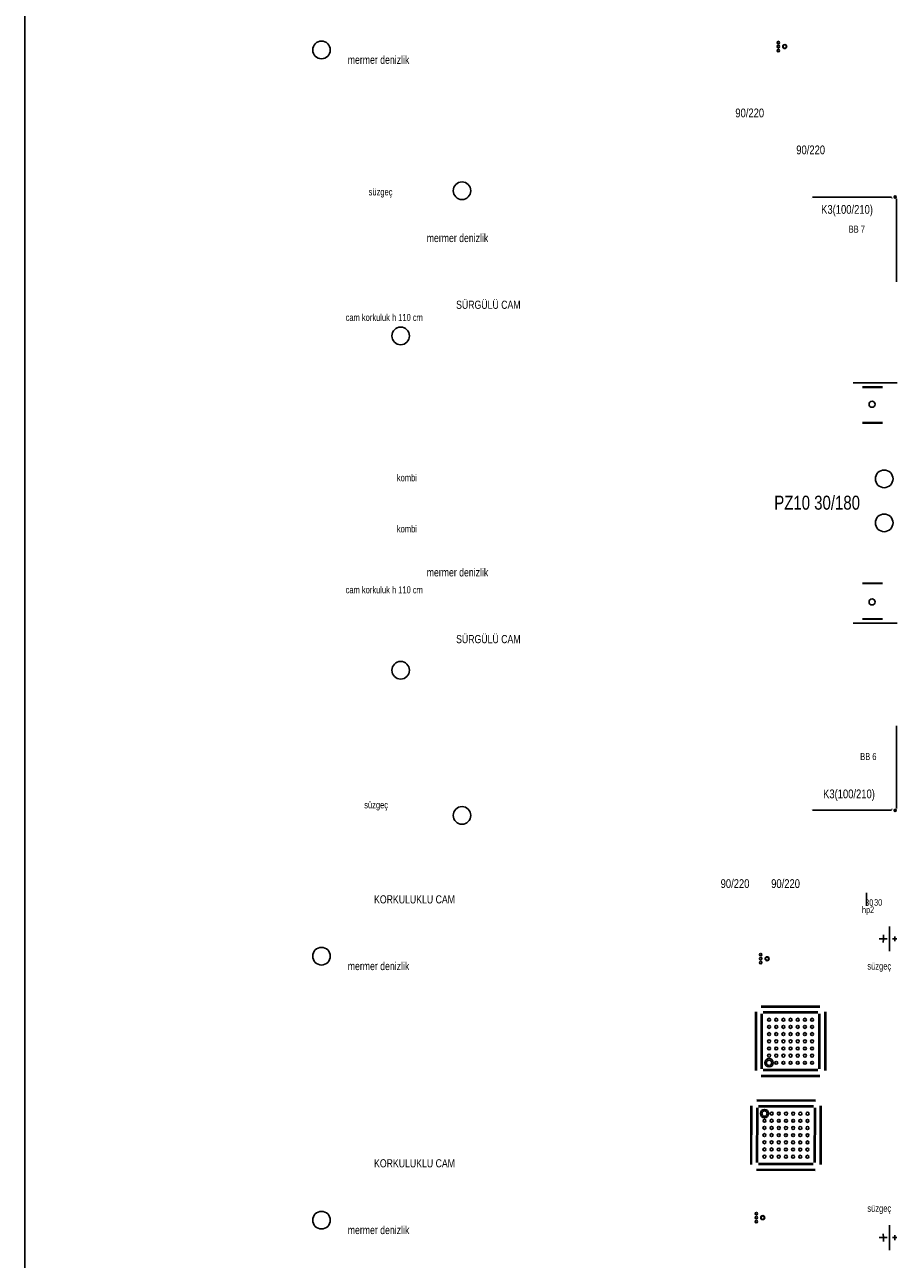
# Model space of a CAD drawing. Header units: centimetres. Extents: x 0 to 12309, y -30 to 2970.
# Tile 6 of 28: x 1150 to 1646, y 1584 to 2286. Entities that reach past the tile are written whole.
import ezdxf

# ---------------------------------------------------------------- set-up
doc = ezdxf.new("R2010")
doc.units = ezdxf.units.CM
doc.layers.add('ASN-CERCEVE', color=7, linetype='Continuous')
doc.layers.add('ASN-MIMARI', color=8, linetype='Continuous')

msp = doc.modelspace()

# ---------------------------------------------------------------- linework, layer by layer
at = {"layer": 'ASN-CERCEVE'}
msp.add_line((1150, 0), (1150, 2970), dxfattribs=at)
at = {"layer": 'ASN-MIMARI'}
for p, q in [((1597.37, 2187.01), (1597.42, 2187.01)), ((1642.65, 2187.66), (1597.77, 2187.66)), ((1643.05, 2187.01), (1643, 2187.01)), ((1644.3, 2188.01), (1644, 2188.01)), ((1644.33, 2187.45), (1644, 2187.45)), ((1645.65, 2187.76), (1644.05, 2187.76)), ((1644.85, 2186.96), (1644.85, 2188.56)), ((1645.38, 2188.04), (1645.65, 2188.04)), ((1645.38, 2187.49), (1645.65, 2187.49)), ((1645.65, 2139.63), (1645.65, 2186.61)), ((1621.04, 2082.05), (1646.04, 2082.05)), ((1637.64, 2079.83), (1626.26, 2079.83)), ((1637.64, 2079.53), (1626.26, 2079.53)), ((1626.26, 2059.58), (1637.64, 2059.58)), ((1626.26, 2059.28), (1637.64, 2059.28)), ((1626.26, 1968.34), (1637.64, 1968.34)), ((1626.26, 1968.04), (1637.64, 1968.04)), ((1621.04, 1945.56), (1646.04, 1945.56)), ((1637.64, 1948.09), (1626.26, 1948.09)), ((1637.64, 1947.79), (1626.26, 1947.79)), ((1645.65, 1887.3), (1645.65, 1840.32)), ((1597.37, 1839.92), (1597.42, 1839.92)), ((1642.65, 1839.27), (1597.77, 1839.27)), ((1643.05, 1839.92), (1643, 1839.92)), ((1644.33, 1839.48), (1644, 1839.48)), ((1644.3, 1838.92), (1644, 1838.92)), ((1645.65, 1839.17), (1644.05, 1839.17)), ((1644.85, 1839.97), (1644.85, 1838.37)), ((1645.38, 1839.45), (1645.65, 1839.45)), ((1645.38, 1838.89), (1645.65, 1838.89)), ((1628.57, 1784.85), (1628.58, 1792.36)), ((1638.1, 1766.23), (1638.11, 1768.45)), ((1641.6, 1766.21), (1641.64, 1773.27)), ((1640.36, 1766.22), (1635.79, 1766.24)), ((1638.1, 1766.23), (1638.09, 1764.01)), ((1641.6, 1766.21), (1641.56, 1759.15)), ((1645.82, 1766.19), (1643.27, 1766.2)), ((1644.6, 1766.19), (1644.59, 1764.79)), ((1644.6, 1766.19), (1644.61, 1767.6)), ((1568.69, 1727.98), (1602.05, 1727.98)), ((1568.69, 1727.42), (1602.05, 1727.42)), ((1565.36, 1724.64), (1565.36, 1691.28)), ((1565.91, 1724.64), (1565.91, 1691.28)), ((1568.69, 1723.53), (1568.69, 1692.39)), ((1569.25, 1723.53), (1569.25, 1692.39)), ((1569.8, 1724.64), (1600.94, 1724.64)), ((1569.8, 1724.08), (1600.94, 1724.08)), ((1601.5, 1723.53), (1601.5, 1692.39)), ((1602.05, 1723.53), (1602.05, 1692.39)), ((1604.83, 1724.64), (1604.83, 1691.28)), ((1605.39, 1724.64), (1605.39, 1691.28)), ((1569.8, 1691.84), (1600.94, 1691.84)), ((1569.8, 1691.28), (1600.94, 1691.28)), ((1568.69, 1688.5), (1602.05, 1688.5)), ((1568.69, 1687.94), (1602.05, 1687.94)), ((1562.69, 1637.99), (1562.77, 1671.35)), ((1563.24, 1637.98), (1563.33, 1671.34)), ((1566.03, 1639.09), (1566.1, 1670.22)), ((1566.11, 1674.12), (1599.47, 1674.03)), ((1566.12, 1674.67), (1599.47, 1674.59)), ((1566.58, 1639.09), (1566.66, 1670.22)), ((1567.22, 1671.33), (1598.35, 1671.26)), ((1567.22, 1670.78), (1598.35, 1670.7)), ((1598.83, 1639.01), (1598.91, 1670.14)), ((1599.38, 1639), (1599.46, 1670.14)), ((1602.16, 1637.89), (1602.25, 1671.25)), ((1602.72, 1637.88), (1602.8, 1671.24)), ((1566.02, 1635.2), (1599.38, 1635.11)), ((1567.13, 1637.97), (1598.27, 1637.9)), ((1567.14, 1638.53), (1598.27, 1638.45)), ((1566.01, 1634.64), (1599.37, 1634.56)), ((1641.6, 1596.41), (1641.56, 1603.47)), ((1640.36, 1596.4), (1635.79, 1596.38)), ((1638.1, 1596.39), (1638.09, 1598.61)), ((1638.1, 1596.39), (1638.11, 1594.17)), ((1641.6, 1596.41), (1641.64, 1589.35)), ((1645.82, 1596.43), (1643.27, 1596.42)), ((1644.6, 1596.42), (1644.59, 1597.82)), ((1644.6, 1596.42), (1644.61, 1595.02))]:
    msp.add_line(p, q, dxfattribs=at)
for centre, radius in [((1318.71, 2271.31), 5), ((1578.41, 2273.25), 0.713), ((1578.42, 2275.5), 0.713), ((1582.03, 2273.25), 1.15), ((1582.03, 2273.25), 0.969), ((1578.39, 2270.95), 0.713), ((1398.59, 2191.31), 5), ((1644.85, 2187.76), 0.6), ((1644.85, 2187.76), 0.4), ((1363.71, 2108.81), 5), ((1631.68, 2069.97), 1.73), ((1638.59, 2027.56), 5), ((1638.59, 2002.56), 5), ((1631.68, 1957.65), 1.73), ((1363.71, 1918.81), 5), ((1398.59, 1836.31), 5), ((1644.85, 1839.17), 0.6), ((1644.85, 1839.17), 0.4), ((1318.71, 1756.31), 5), ((1568.39, 1757.16), 0.713), ((1568.41, 1754.86), 0.713), ((1572.03, 1754.86), 1.15), ((1572.03, 1754.86), 0.969), ((1568.42, 1752.61), 0.713), ((1573.14, 1720.19), 0.834), ((1577.22, 1720.18), 0.834), ((1581.29, 1720.18), 0.834), ((1585.37, 1720.18), 0.834), ((1589.45, 1720.18), 0.834), ((1593.53, 1720.18), 0.834), ((1597.6, 1720.18), 0.834), ((1573.14, 1716.11), 0.834), ((1573.14, 1712.03), 0.834), ((1577.22, 1716.11), 0.834), ((1577.22, 1712.03), 0.834), ((1581.29, 1716.11), 0.834), ((1581.29, 1712.03), 0.834), ((1585.37, 1716.11), 0.834), ((1585.37, 1712.03), 0.834), ((1589.45, 1716.11), 0.834), ((1589.45, 1712.03), 0.834), ((1593.53, 1716.11), 0.834), ((1593.53, 1712.03), 0.834), ((1597.6, 1716.11), 0.834), ((1597.6, 1712.03), 0.834), ((1573.14, 1707.96), 0.834), ((1577.22, 1707.96), 0.834), ((1581.29, 1707.96), 0.834), ((1585.37, 1707.96), 0.834), ((1589.45, 1707.96), 0.834), ((1593.53, 1707.96), 0.834), ((1597.6, 1707.96), 0.834), ((1573.14, 1695.73), 2.36), ((1573.14, 1703.88), 0.834), ((1573.14, 1699.81), 0.834), ((1577.22, 1703.88), 0.834), ((1577.22, 1699.8), 0.834), ((1581.29, 1703.88), 0.834), ((1581.29, 1699.8), 0.834), ((1585.37, 1703.88), 0.834), ((1585.37, 1699.8), 0.834), ((1589.45, 1703.88), 0.834), ((1589.45, 1699.8), 0.834), ((1593.53, 1703.88), 0.834), ((1593.53, 1699.8), 0.834), ((1597.6, 1703.88), 0.834), ((1597.6, 1699.8), 0.834), ((1573.14, 1695.73), 1.53), ((1577.22, 1695.73), 0.834), ((1581.29, 1695.73), 0.834), ((1585.37, 1695.73), 0.834), ((1589.45, 1695.73), 0.834), ((1593.53, 1695.73), 0.834), ((1597.6, 1695.73), 0.834), ((1570.54, 1666.88), 2.36), ((1570.54, 1666.88), 1.53), ((1570.53, 1662.8), 0.834), ((1574.61, 1662.79), 0.834), ((1574.62, 1666.87), 0.834), ((1578.69, 1662.78), 0.834), ((1578.7, 1666.86), 0.834), ((1582.77, 1662.77), 0.834), ((1582.78, 1666.85), 0.834), ((1586.84, 1662.76), 0.834), ((1586.85, 1666.84), 0.834), ((1590.92, 1662.75), 0.834), ((1590.93, 1666.83), 0.834), ((1595, 1662.74), 0.834), ((1595.01, 1666.82), 0.834), ((1570.52, 1658.73), 0.834), ((1574.6, 1658.72), 0.834), ((1578.68, 1658.71), 0.834), ((1582.75, 1658.7), 0.834), ((1586.83, 1658.69), 0.834), ((1590.91, 1658.68), 0.834), ((1594.99, 1658.67), 0.834), ((1570.5, 1650.57), 0.834), ((1570.51, 1654.65), 0.834), ((1574.58, 1650.57), 0.834), ((1574.59, 1654.64), 0.834), ((1578.66, 1650.56), 0.834), ((1578.67, 1654.63), 0.834), ((1582.73, 1650.55), 0.834), ((1582.74, 1654.62), 0.834), ((1586.81, 1650.53), 0.834), ((1586.82, 1654.61), 0.834), ((1590.89, 1650.52), 0.834), ((1590.9, 1654.6), 0.834), ((1594.97, 1650.51), 0.834), ((1594.98, 1654.59), 0.834), ((1570.48, 1642.41), 0.834), ((1570.49, 1646.5), 0.834), ((1574.56, 1642.41), 0.834), ((1574.57, 1646.49), 0.834), ((1578.64, 1642.4), 0.834), ((1578.65, 1646.48), 0.834), ((1582.71, 1642.39), 0.834), ((1582.72, 1646.47), 0.834), ((1586.79, 1642.38), 0.834), ((1586.8, 1646.46), 0.834), ((1590.87, 1642.37), 0.834), ((1590.88, 1646.45), 0.834), ((1594.95, 1642.36), 0.834), ((1594.96, 1646.44), 0.834), ((1318.71, 1606.31), 5), ((1565.91, 1607.75), 0.713), ((1565.92, 1610), 0.713), ((1569.53, 1607.75), 1.15), ((1569.53, 1607.75), 0.969), ((1565.89, 1605.45), 0.713)]:
    msp.add_circle(centre, radius, dxfattribs=at)

# ---------------------------------------------------------------- texts
at = {"layer": 'ASN-MIMARI', "width": 0.8}
for s, height, p in [('mermer denizlik', 4.6345, (1333.65, 2263.4)), ('90/220', 5, (1553.96, 2233.01)), ('90/220', 5, (1588.61, 2212.01)), ('süzgeç', 3.994, (1345.53, 2188.64)), ('K3(100/210)', 5, (1602.74, 2178.2)), ('BB 7', 3.994, (1618.38, 2167.49)), ('mermer denizlik', 4.6345, (1378.53, 2162.13)), ('SÜRGÜLÜ CAM', 4.6345, (1395.25, 2124.2)), ('cam korkuluk h 110 cm', 3.9936, (1332.44, 2117.3)), ('kombi', 3.994, (1361.58, 2026.21)), ('PZ10 30/180', 7.9541, (1576.09, 2010.06)), ('kombi', 3.994, (1361.58, 1997.16)), ('mermer denizlik', 4.6345, (1378.53, 1972.13)), ('cam korkuluk h 110 cm', 3.9936, (1332.44, 1962.53)), ('SÜRGÜLÜ CAM', 4.6345, (1395.25, 1934.2)), ('BB 6', 3.994, (1624.95, 1867.78)), ('K3(100/210)', 5, (1603.85, 1846.04)), ('süzgeç', 3.994, (1343.01, 1840.33)), ('90/220', 5, (1545.61, 1795.06)), ('90/220', 5, (1574.34, 1795.07)), ('KORKULUKLU CAM', 4.6345, (1348.59, 1786.31)), ('hp2', 3.75, (1625.96, 1780.82)), ('30', 3.75, (1627.77, 1784.88)), ('30', 3.75, (1632.85, 1785)), ('mermer denizlik', 4.6345, (1333.65, 1748.4)), ('süzgeç', 3.994, (1629.03, 1748.72)), ('KORKULUKLU CAM', 4.6345, (1348.59, 1636.31)), ('süzgeç', 3.994, (1629.03, 1611.05)), ('mermer denizlik', 4.6345, (1333.65, 1598.4))]:
    msp.add_text(s, height=height, dxfattribs=at).set_placement(p)

doc.saveas('drawing.dxf')
